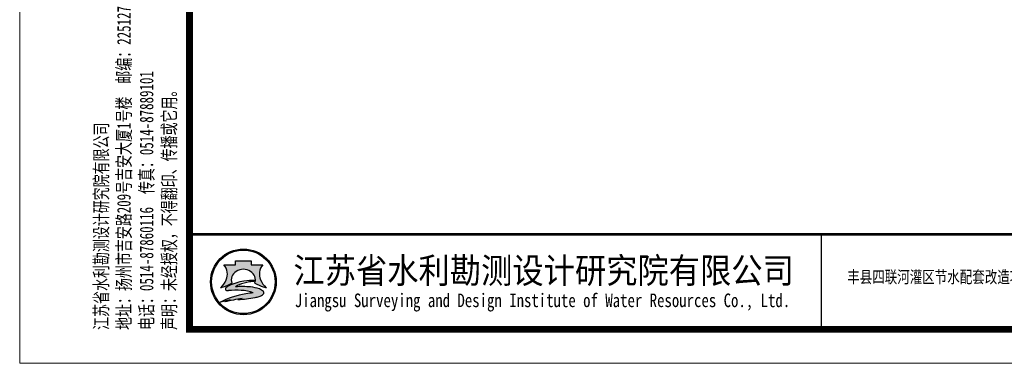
# Model space of a CAD drawing. Extents: x 88237 to 730297, y -11868 to 107702.
# Tile 21 of 49: x 425869 to 446381, y 42769 to 49933. Entities that reach past the tile are written whole.
import ezdxf
from ezdxf.enums import TextEntityAlignment as Align

# ---------------------------------------------------------------- set-up
doc = ezdxf.new("R2010")
doc.units = 0
doc.header["$LTSCALE"] = 1000
doc.header["$MEASUREMENT"] = 0
doc.layers.add('图框', color=7, linetype='Continuous')
doc.styles.add('仿宋', font='FangSong_GB2312.ttf', dxfattribs={"width": 0.7})
doc.styles.add('宋体', font='txt')

# ---------------------------------------------------------------- blocks, each defined once
blk = doc.blocks.new('d4trtg')
h = blk.add_hatch(color=152)
h.dxf.hatch_style = 1
h.paths.add_polyline_path([(654246.3193193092, 3899725.409078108, 1), (654149.4769673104, 3899725.409078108, 1)])
h.paths.add_polyline_path([(654244.689577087, 3899725.409078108, 1), (654151.1067095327, 3899725.409078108, 1)], flags=16)
h = blk.add_hatch(color=152)
h.dxf.hatch_style = 1
edge = h.paths.add_edge_path()
edge.add_arc((654216.7300615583, 3899701.144012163), 14.62686968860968, 43.31770961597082, 70.37003522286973)
edge.add_arc((654202.9245894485, 3899662.43781051), 55.72140833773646, 70.37003522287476, 84.52854590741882)
edge.add_arc((654197.052297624, 3899601.131590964), 117.3082280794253, 84.5285459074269, 95.17746754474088)
edge.add_arc((654198.4691254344, 3899704.113250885), 18.32576248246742, 111.7965680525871, 130.9174013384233, ccw=False)
edge.add_arc((654217.4394684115, 3899656.675769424), 69.41576698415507, 98.84274785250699, 111.79656805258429, ccw=False)
edge.add_arc((654228.1102754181, 3899588.085080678), 138.8315339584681, 95.21036804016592, 98.84274785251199, ccw=False)
edge.add_ellipse((654197.8981433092, 3899728.334977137), major_axis=(-17.7501498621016, 0), ratio=0.8776980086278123, start_angle=172.6538623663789, end_angle=176.9129867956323)
edge.add_arc((654213.8325542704, 3899624.955280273), 102.5563365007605, 88.99992913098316, 98.52267106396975)
edge.add_arc((654209.8965974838, 3899651.220285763), 75.99805588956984, 98.5226710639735, 116.8491039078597)
edge.add_arc((654181.1331357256, 3899708.041207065), 12.31168505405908, 116.8491039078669, 139.2900683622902)
edge.add_arc((654173.2830714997, 3899714.795695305), 1.955690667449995, 139.2900683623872, 263.050638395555)
edge.add_arc((654175.1158058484, 3899729.831970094), 17.10324739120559, 263.0506383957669, 272.136251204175)
edge.add_arc((654186.8001782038, 3899416.594006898), 296.3525647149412, 88.46268833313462, 92.13625120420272, ccw=False)
edge.add_arc((654193.3818121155, 3899661.833379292), 51.02489061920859, 68.07113774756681, 88.46268833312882, ccw=False)
edge.add_arc((654234.506227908, 3899496.08092722), 214.2253735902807, 95.91294384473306, 98.79521578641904)
edge.add_arc((654220.8241236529, 3899584.51078353), 124.7433113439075, 98.79521578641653, 117.8496747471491)
edge.add_arc((654806.2087627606, 3897318.850026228), 2461.597634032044, 104.7703900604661, 105.15790668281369, ccw=False)
edge.add_line((654178.6340996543, 3899699.104834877), (654170.5934602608, 3899695.844113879))
edge.add_arc((654384.3496151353, 3898723.49134639), 995.5709910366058, 100.90627282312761, 102.39834375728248, ccw=False)
edge.add_line((654195.9846486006, 3899701.080338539), (654189.8745459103, 3899699.193213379))
edge.add_arc((654166.7652083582, 3899985.305806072), 287.044347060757, 274.6177604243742, 279.6944367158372)
edge.add_arc((654207.3949546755, 3899747.472955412), 45.76599921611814, 279.694436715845, 287.6119267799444)
edge.add_arc((654216.243616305, 3899719.598572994), 16.52082853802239, 287.6119267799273, 311.5140981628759)
edge.add_arc((654225.3686800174, 3899709.289677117), 2.753471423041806, 311.5140981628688, 403.3177096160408)
edge = h.paths.add_edge_path()
edge.add_arc((654242.1391779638, 3899736.786777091), 20.67819482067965, 138.9741968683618, 204.1180883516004, ccw=False)
edge.add_line((654226.5392573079, 3899750.359920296), (654209.5567490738, 3899750.359920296))
edge.add_line((654209.5567490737, 3899750.359920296), (654209.5567490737, 3899756.23053299))
edge.add_line((654209.5567490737, 3899756.23053299), (654186.2395375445, 3899756.23053299))
edge.add_line((654186.2395375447, 3899756.23053299), (654186.2395375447, 3899750.359920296))
edge.add_line((654186.2395375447, 3899750.359920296), (654169.2570293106, 3899750.359920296))
edge.add_arc((654153.6571086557, 3899736.786777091), 20.67819482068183, -24.118088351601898, 41.0258031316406, ccw=False)
edge.add_arc((654138.2813983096, 3899743.670490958), 37.52449961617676, 314.34412131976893, 335.8819116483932, ccw=False)
edge.add_arc((654157.8406418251, 3899747.198545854), 31.08765203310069, 282.3877277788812, 290.1465811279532)
edge.add_arc((654127.1774852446, 3899830.778947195), 120.1152469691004, 290.1465811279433, 296.6495194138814)
edge.add_ellipse((654197.8981433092, 3899728.334977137), major_axis=(-17.7501498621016, 0), ratio=0.8776980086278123, start_angle=176.9129867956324, end_angle=378.37473811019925, ccw=False)
edge.add_ellipse((654197.8981433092, 3899728.334977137), major_axis=(-17.7501498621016, 0), ratio=0.8776980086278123, start_angle=172.653862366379, end_angle=176.9129867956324, ccw=False)
edge.add_ellipse((654197.8981433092, 3899728.334977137), major_axis=(-17.7501498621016, 0), ratio=0.8776980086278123, start_angle=161.6252618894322, end_angle=172.653862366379, ccw=False)
edge.add_arc((654268.6188013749, 3899830.778947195), 120.1152469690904, 243.3504805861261, 249.853418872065)
edge.add_arc((654237.9556447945, 3899747.198545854), 31.08765203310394, 249.8534188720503, 257.61227222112)
edge.add_arc((654257.5148883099, 3899743.670490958), 37.52449961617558, 204.1180883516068, 225.6558786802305, ccw=False)
at = {"lineweight": 0}
for p, q in [((653868.4004973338, 3899605.327936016), (653868.4004973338, 3902577.336202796)), ((658071.2404705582, 3899605.327936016), (653868.4004973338, 3899605.327936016))]:
    blk.add_line(p, q, dxfattribs=at)
blk.add_line((655049.1983945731, 3899795.456410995), (655049.1983945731, 3899655.361745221))
at = {"lineweight": 0, "const_width": 10.0067618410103}
blk.add_lwpolyline([(654118.5695433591, 3902527.302393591), (658021.2066613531, 3902527.302393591), (658021.2066613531, 3899655.361745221), (654118.5695433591, 3899655.361745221)], close=True, dxfattribs=at)
at = {"lineweight": 0, "const_width": 4.002704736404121}
blk.add_lwpolyline([(658021.2066613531, 3899795.456410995), (654118.5695433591, 3899795.456410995)], dxfattribs=at)
at = {"color": 152}
for points in [[(654181.0529832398, 3899723.423913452, -0.02838203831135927), (654168.5479460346, 3899718.013005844, -0.03386732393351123), (654164.5097554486, 3899716.834668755, 0.09425397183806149), (654172.5302050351, 3899728.337281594, 0.2921547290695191), (654169.2570293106, 3899750.359920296), (654186.2395375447, 3899750.359920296), (654186.2395375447, 3899756.23053299), (654209.5567490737, 3899756.23053299), (654209.5567490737, 3899750.359920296), (654226.5392573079, 3899750.359920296, 0.29215472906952), (654223.2660815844, 3899728.337281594, 0.09425397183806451), (654231.2865311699, 3899716.834668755, -0.03386732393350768), (654227.2483405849, 3899718.013005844, -0.02838203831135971), (654214.7433033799, 3899723.423913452)], [(654215.6225359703, 3899727.495994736, 0.04157472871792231), (654198.6336295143, 3899726.379117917, 0.08013502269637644), (654175.5726574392, 3899719.025681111, 0.09823132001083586), (654171.8006163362, 3899716.071255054, 0.599439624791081), (654173.0464484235, 3899712.85437217, 0.03966424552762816), (654175.7533461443, 3899712.7406093, -0.01603031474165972), (654194.7507043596, 3899712.839904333, -0.08921046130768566), (654212.4373190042, 3899709.166529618, 0.01257694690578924), (654201.7504573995, 3899707.787257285, 0.08333285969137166), (654162.549863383, 3899694.805861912, -0.001690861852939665), (654178.6340996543, 3899699.104834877), (654170.5934602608, 3899695.844113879, -0.006510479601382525), (654195.9846486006, 3899701.080338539), (654189.8745459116, 3899699.193213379, 0.02215480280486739), (654215.101659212, 3899702.360502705, 0.03456031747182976), (654221.242295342, 3899703.852113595, 0.1046726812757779), (654227.1936927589, 3899707.227897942, 0.4234638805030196), (654227.3719977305, 3899711.178677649, 0.1185893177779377), (654221.6438736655, 3899714.920795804, 0.06185687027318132), (654208.2376153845, 3899717.905342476, 0.04649815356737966), (654186.4662944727, 3899717.961197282, -0.08362449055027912), (654191.6645458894, 3899721.128869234, -0.05658197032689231), (654206.7686614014, 3899725.266458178, -0.01585057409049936), (654215.5025964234, 3899726.342960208)]]:
    blk.add_lwpolyline(points, format="xyb", dxfattribs=at)
for radius in [48.42117599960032, 46.79143377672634]:
    blk.add_circle((654197.8981433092, 3899725.409078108), radius, dxfattribs=at)
blk.add_arc((654217.4394684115, 3899656.675769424), 69.41576698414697, 98.8427478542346, 111.796568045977, dxfattribs=at)
for start_param, end_param in [(2.820892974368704, 6.603884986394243), (3.013378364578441, 3.087714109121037)]:
    blk.add_ellipse((654197.8981433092, 3899728.334977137), major_axis=(-17.7501498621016, 0), ratio=0.8776980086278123, start_param=start_param, end_param=end_param, dxfattribs=at)
at = {"style": '宋体'}
for s, height, width, p in [('江苏省水利勘测设计研究院有限公司', 37.52535690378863, 0.9, (654640.1952124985, 3899742.929376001)), ('丰县四联河灌区节水配套改造项目', 18.01217131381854, 0.75, (655225.535190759, 3899732.922628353)), ('Jiangsu Surveying and Design Institute of Water Resources Co., Ltd.', 20.0135236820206, 0.8, (654638.4727689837, 3899695.522921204))]:
    blk.add_text(s, height=height, dxfattribs=dict(at, width=width)).set_placement(p, align=Align.MIDDLE)
at = {"insert": (654101.5093347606, 3899654.544439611), "char_height": 20.0135236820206, "attachment_point": 7, "rotation": 90, "style": '仿宋'}
blk.add_mtext('江苏省水利勘测设计研究院有限公司\\P地址：扬州市吉安路209号吉安大厦1号楼  邮编：225127\\P电话：0514-87860116  传真：0514-87889101\\P声明：未经授权，不得翻印、传播或它用。', dxfattribs=at)

msp = doc.modelspace()

# ---------------------------------------------------------------- block references
at = {"layer": '图框', "xscale": 14.14285799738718, "yscale": 14.14285801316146, "zscale": 14.142858}
msp.add_blockref('d4trtg', (-8821699.254992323, -55108795.53352755), dxfattribs=at)

doc.saveas('drawing.dxf')
